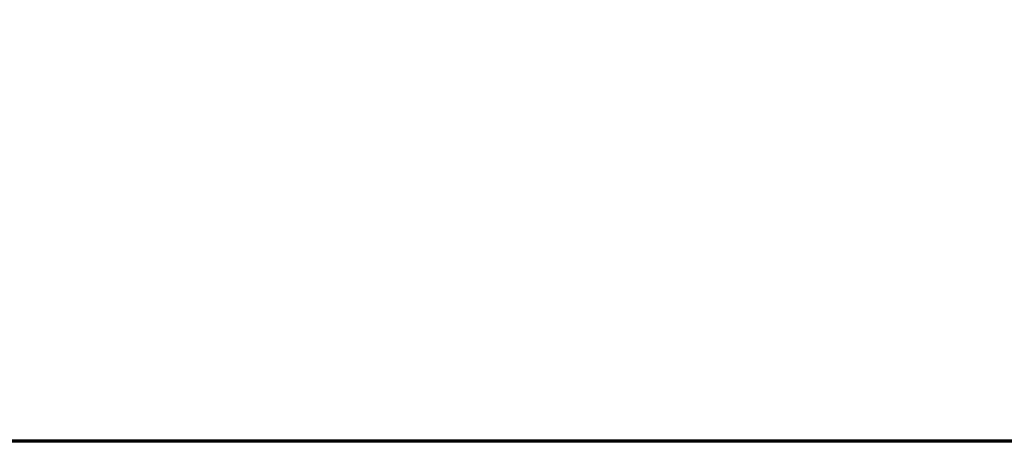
# Model space of a CAD drawing. Header units: inches. Extents: x 0.1 to 18.7, y 0.4 to 11.8.
# Tile 6 of 23: x 14.419 to 14.848, y 0.689 to 0.872. Entities that reach past the tile are written whole.
import ezdxf

# ---------------------------------------------------------------- set-up
doc = ezdxf.new("R2010")
doc.units = ezdxf.units.IN
doc.header["$LTSCALE"] = 1.111111
doc.header["$MEASUREMENT"] = 0
doc.layers.add('Border (ANSI)', color=7, linetype='Continuous', lineweight=70)
doc.layers.add('Title (ANSI)', color=7, linetype='Continuous', lineweight=50)
doc.styles.add('Text Style107', font='arialbd.ttf')
doc.styles.add('Text Style109', font='arialbd.ttf')
doc.styles.add('Text Style47', font='ARIALN.TTF')
doc.styles.add('Text Style50', font='arial.ttf')
doc.styles.add('Text Style55', font='arial.ttf')
doc.styles.add('Text Style59', font='arial.ttf')

# ---------------------------------------------------------------- blocks, each defined once
blk = doc.blocks.new('Borders Default Border')
at = {"layer": 'Border (ANSI)', "flags": 128}
blk.add_lwpolyline([(0.38, 0.62), (0.38, 10.38), (16.62, 10.38), (16.62, 0.62), (0.38, 0.62)], dxfattribs=at)
blk = doc.blocks.new('Title Blocks ICD TITLE BLOCK MM CUSTOMER')
at = {"layer": 'Title (ANSI)'}
blk.add_line((11.26137, 7.19206), (3.26137, 7.19206), dxfattribs=at)
for tag, p, height, style in [('<TITLE_1>_001', (3.64373, 8.33746), 0.09, 'Text Style50'), ('DESIGNER_001', (8.77913, 8.32936), 0.09, 'Text Style50'), ('<DRAWN_DATE>_001', (10.56064, 8.32936), 0.09, 'Text Style50'), ('<PART_NUMBER>_001', (8.94826, 7.91472), 0.24, 'Text Style109'), ('Sheet_Size_001', (7.36508, 7.90552), 0.13, 'Text Style55'), ('<REVISION_NUMBER>_001', (10.77172, 7.85278), 0.18, 'Text Style107'), ('Number_of_sheets_001', (11.09697, 7.2619), 0.08, 'Text Style59'), ('Sheet_Number_001', (10.80007, 7.2619), 0.08, 'Text Style59'), ('COPYRIGHT_YEAR_001', (4.6229, 7.27065), 0.07, 'Text Style47'), ('<SCALE>_001', (9.82544, 7.2503), 0.08, 'Text Style59')]:
    blk.add_attdef(tag, p, '', height=height, dxfattribs=dict(at, style=style))

msp = doc.modelspace()

# ---------------------------------------------------------------- block references
at = {"xscale": 1.111111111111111, "yscale": 1.111111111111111, "zscale": 1.111111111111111}
for name, p in [('Borders Default Border', (0, 0)), ('Title Blocks ICD TITLE BLOCK MM CUSTOMER', (5.95403, -7.30229))]:
    msp.add_blockref(name, p, dxfattribs=at)

doc.saveas('drawing.dxf')
